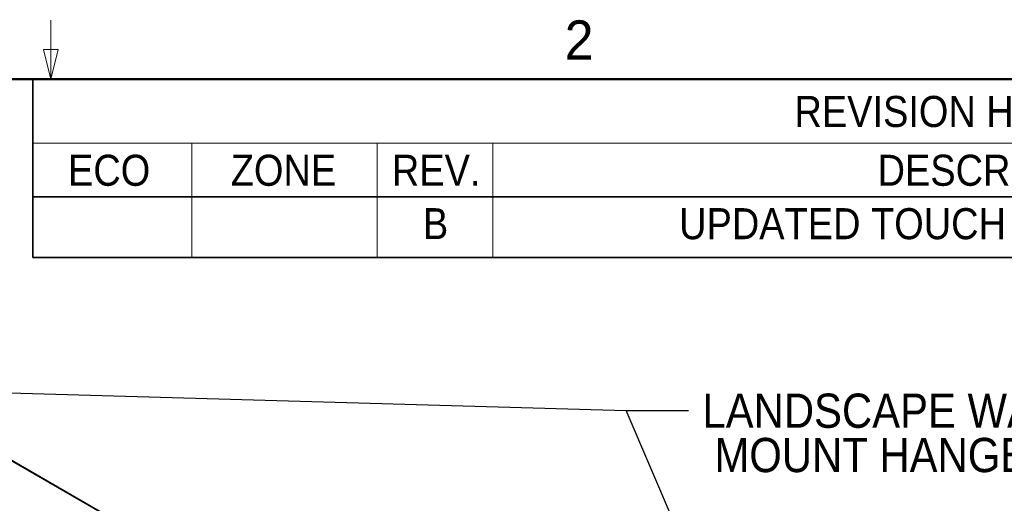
# Model space of a CAD drawing. Header units: millimetres. Extents: x 0 to 844, y -2 to 552.
# Tile 118 of 119: x 645 to 745, y 503 to 552. Entities that reach past the tile are written whole.
import ezdxf

# ---------------------------------------------------------------- set-up
doc = ezdxf.new("R2010")
doc.units = ezdxf.units.MM
doc.styles.add('SLDTEXTSTYLE0', font='ARIAL.TTF', dxfattribs={"width": 0.948})
doc.styles.add('SLDTEXTSTYLE2', font='GOTHIC.TTF', dxfattribs={"width": 0.913})
doc.styles.get("Standard").update_dxf_attribs({"font": 'GOTHIC.TTF'})
doc.dimstyles.new('SLDDIMSTYLE3', dxfattribs={"dimtxt": 0.18, "dimasz": 3.9624, "dimexe": 0, "dimexo": 0.0625, "dimgap": 0, "dimtad": 0, "dimtih": 1, "dimtoh": 1, "dimdec": 0, "dimrnd": 1e-09, "dimzin": 0, "dimdsep": 46, "dimtxsty": 'STANDARD', "dimsah": 1, "dimcen": 0.09, "dimadec": 0, "dimazin": 0, "dimtfac": 3.9624, "dimtdec": 0, "dimtofl": 0, "dimtmove": 0, "dimatfit": 3, "dimfxl": 1, "dimfrac": 2, "dimtolj": 1, "dimtzin": 0, "dimarcsym": 0})

# ---------------------------------------------------------------- blocks, each defined once
blk = doc.blocks.new('SW_TABLEANNOTATION_0')
at = {"color": 0, "linetype": 'Continuous', "lineweight": 35}
for p, q in [((0, 0), (0, -6.56)), ((0, 0), (16.26, 0)), ((16.26, 0), (35.18, 0)), ((35.18, 0), (46.98, 0)), ((46.98, 0), (151.92, 0)), ((0, -6.56), (0, -12.03)), ((0, -12.03), (16.26, -12.03)), ((0, -12.03), (0, -18.26)), ((16.26, -12.03), (35.18, -12.03)), ((35.18, -12.03), (46.98, -12.03)), ((46.98, -12.03), (151.92, -12.03)), ((0, -18.26), (16.26, -18.26)), ((16.26, -18.26), (35.18, -18.26)), ((35.18, -18.26), (46.98, -18.26)), ((46.98, -18.26), (151.92, -18.26))]:
    blk.add_line(p, q, dxfattribs=at)
at = {"color": 0, "linetype": 'Continuous', "lineweight": 18}
for p, q in [((0, -6.56), (16.26, -6.56)), ((16.26, -6.56), (16.26, -12.03)), ((16.26, -6.56), (35.18, -6.56)), ((35.18, -6.56), (35.18, -12.03)), ((35.18, -6.56), (46.98, -6.56)), ((46.98, -6.56), (46.98, -12.03)), ((46.98, -6.56), (151.92, -6.56)), ((16.26, -12.03), (16.26, -18.26)), ((35.18, -12.03), (35.18, -18.26)), ((46.98, -12.03), (46.98, -18.26))]:
    blk.add_line(p, q, dxfattribs=at)
at = {"color": 0, "linetype": 'Continuous', "lineweight": 18, "attachment_point": 1, "style": 'SLDTEXTSTYLE2'}
for s, insert, char_height in [('REVISION HISTORY', (77.8, -1.73), 3.175), ('ECO', (3.6, -7.74), 3.175), ('ZONE', (20.22, -7.74), 3.175), ('REV.', (36.68, -7.74), 3.175), ('DESCRIPTION', (86.29, -7.74), 3.175), ('B', (39.85, -13.2), 3.17), ('UPDATED TOUCH SENSOR DESIGN', (66.02, -13.2), 3.175)]:
    blk.add_mtext(s, dxfattribs=dict(at, insert=insert, char_height=char_height))
blk = doc.blocks.new('SW_NOTE_0_8')
at = {"color": 0, "linetype": 'Continuous', "lineweight": 0, "char_height": 3.5, "attachment_point": 3, "style": 'SLDTEXTSTYLE2'}
for s, insert in [('LANDSCAPE WALL', (40.15, 1.72)), ('MOUNT HANGERS', (40.65, -2.81))]:
    blk.add_mtext(s, dxfattribs=dict(at, insert=insert))

msp = doc.modelspace()

# ---------------------------------------------------------------- linework, layer by layer
at = {"color": 7, "linetype": 'Continuous', "lineweight": 18}
for p, q in [((647.7, 546.1), (647.7, 552.1)), ((647.7, 546.1), (646.95, 549.1)), ((646.95, 549.1), (648.45, 549.1)), ((647.7, 546.1), (648.45, 549.1))]:
    msp.add_line(p, q, dxfattribs=at)
at = {"color": 7, "linetype": 'Continuous', "lineweight": 50}
msp.add_line((25.4, 546.1), (838.2, 546.1), dxfattribs=at)
at = {"color": 7, "linetype": 'Continuous', "lineweight": 25}
for p, q in [((754.87, 442.876), (593.019, 536.311)), ((754.914, 442.902), (593.125, 536.3))]:
    msp.add_line(p, q, dxfattribs=at)

# ---------------------------------------------------------------- block references
at = {"color": 7, "linetype": 'Continuous', "lineweight": 18}
msp.add_blockref('SW_TABLEANNOTATION_0', (645.867, 546.1), dxfattribs=at)
at = {"color": 7, "linetype": 'Continuous', "lineweight": 0}
msp.add_blockref('SW_NOTE_0_8', (712.828, 512.225), dxfattribs=at)

# ---------------------------------------------------------------- texts
at = {"color": 7, "linetype": 'Continuous', "lineweight": 0, "insert": (701.668, 552.093), "char_height": 4, "attachment_point": 2, "style": 'SLDTEXTSTYLE0'}
msp.add_mtext('2', dxfattribs=at)

# ---------------------------------------------------------------- leaders
at = {"color": 7, "linetype": 'Continuous', "lineweight": 0}
for points in [[(599.511, 515.281), (706.478, 512.225), (712.828, 512.225)], [(738.81, 436.818), (706.478, 512.225), (712.828, 512.225)]]:
    msp.add_leader(points, dimstyle='SLDDIMSTYLE3', dxfattribs=at)

doc.saveas('drawing.dxf')
